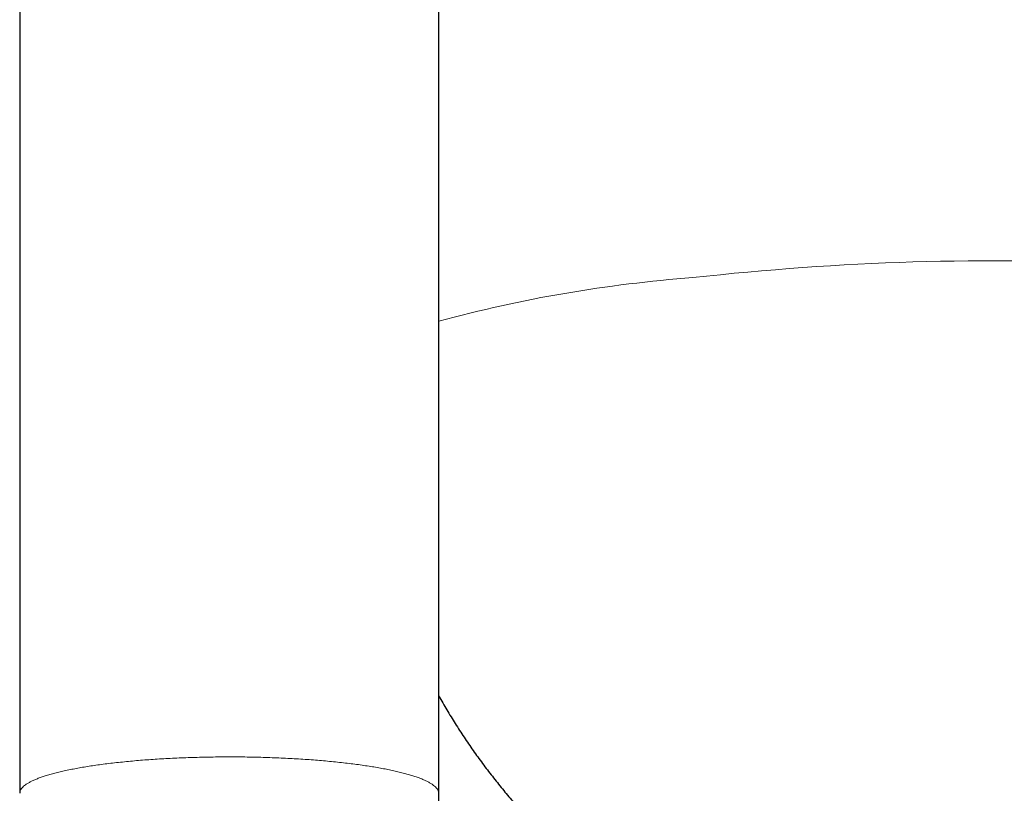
# Model space of a CAD drawing. Header units: millimetres. Extents: x 8 to 611, y 12 to 550.
# Tile 30 of 59: x 296 to 320, y 115 to 133. Entities that reach past the tile are written whole.
import ezdxf

# ---------------------------------------------------------------- set-up
doc = ezdxf.new("R2010")
doc.units = ezdxf.units.MM

msp = doc.modelspace()

# ---------------------------------------------------------------- linework, layer by layer
at = {"color": 7, "linetype": 'Continuous', "lineweight": 30}
for p, q in [((296.5, 212.66), (296.5, 115.039)), ((306.5, 115.039), (306.5, 206.212))]:
    msp.add_line(p, q, dxfattribs=at)
at = {"color": 7, "linetype": 'Continuous', "lineweight": 30, "flags": 128}
msp.add_lwpolyline([(306.5, 114.839), (306.5, 115.039)], dxfattribs=at)
at = {"color": 252, "linetype": 'Continuous', "lineweight": 0}
for centre, radius, start, end in [((319.828, 62.273), 65.473, 77.94723, 96.366), ((314.985, 95.005), 32.427, 94.2723, 105.1682)]:
    msp.add_arc(centre, radius, start, end, dxfattribs=at)
at = {"color": 7, "linetype": 'Continuous', "lineweight": 30}
msp.add_open_spline([(306.5, 117.364), (306.508, 117.35), (306.548, 117.279), (306.621, 117.153), (306.719, 116.988), (306.819, 116.824), (306.921, 116.661), (307.025, 116.5), (307.131, 116.339), (307.24, 116.18), (307.35, 116.023), (307.462, 115.866), (307.576, 115.711), (307.692, 115.558), (307.81, 115.406), (307.93, 115.255), (308.052, 115.106), (308.175, 114.958), (308.301, 114.812), (308.428, 114.667), (308.557, 114.524), (308.688, 114.382), (308.821, 114.242), (308.955, 114.104), (309.092, 113.968), (309.229, 113.833), (309.369, 113.699), (309.51, 113.568), (309.653, 113.438), (309.798, 113.31), (309.944, 113.184), (310.092, 113.06), (310.241, 112.937), (310.392, 112.817), (310.544, 112.698), (310.698, 112.581), (310.853, 112.466), (311.01, 112.353), (311.168, 112.242), (311.328, 112.132), (311.489, 112.025), (311.651, 111.92), (311.815, 111.817), (311.979, 111.716), (312.146, 111.617), (312.313, 111.52), (312.482, 111.425), (312.651, 111.332), (312.822, 111.241), (312.995, 111.153), (313.168, 111.066), (313.342, 110.982), (313.518, 110.9), (313.694, 110.82), (313.871, 110.742), (314.05, 110.667), (314.229, 110.594), (314.409, 110.523), (314.591, 110.454), (314.773, 110.387), (314.956, 110.323), (315.139, 110.261), (315.324, 110.202), (315.509, 110.144), (315.695, 110.089), (315.882, 110.037), (316.035, 109.995), (316.126, 109.972), (316.155, 109.965)], degree=3, knots=[0, 0, 0, 0, 0.004116, 0.019477, 0.034843, 0.050212, 0.065586, 0.080963, 0.096344, 0.111729, 0.127117, 0.142509, 0.157904, 0.173302, 0.188704, 0.204109, 0.219517, 0.234928, 0.250342, 0.265759, 0.281178, 0.296601, 0.312026, 0.327454, 0.342885, 0.358318, 0.373754, 0.389192, 0.404633, 0.420076, 0.435521, 0.450969, 0.466419, 0.481872, 0.497327, 0.512784, 0.528243, 0.543704, 0.559167, 0.574633, 0.5901, 0.60557, 0.621042, 0.636515, 0.651991, 0.667469, 0.682948, 0.69843, 0.713913, 0.729398, 0.744886, 0.760375, 0.775866, 0.791359, 0.806853, 0.82235, 0.837848, 0.853348, 0.86885, 0.884354, 0.89986, 0.915367, 0.930876, 0.946387, 0.9619, 0.977415, 0.992932, 1, 1, 1, 1], dxfattribs=at)
at = {"color": 252, "linetype": 'Continuous', "lineweight": 0}
for points, knots in [([(296.501, 115.039), (296.501, 115.045), (296.5, 115.064), (296.509, 115.095), (296.527, 115.132), (296.556, 115.17), (296.593, 115.207), (296.641, 115.245), (296.698, 115.282), (296.763, 115.318), (296.838, 115.353), (296.92, 115.388), (297.011, 115.422), (297.111, 115.456), (297.22, 115.488), (297.338, 115.521), (297.464, 115.552), (297.598, 115.582), (297.739, 115.611), (297.885, 115.639), (298.038, 115.666), (298.197, 115.691), (298.363, 115.716), (298.537, 115.739), (298.717, 115.761), (298.902, 115.781), (299.093, 115.8), (299.287, 115.818), (299.483, 115.834), (299.683, 115.848), (299.886, 115.861), (300.093, 115.872), (300.304, 115.882), (300.519, 115.891), (300.736, 115.897), (300.954, 115.902), (301.171, 115.906), (301.389, 115.907), (301.605, 115.907), (301.82, 115.906), (302.037, 115.903), (302.254, 115.898), (302.47, 115.891), (302.685, 115.883), (302.898, 115.873), (303.106, 115.862), (303.311, 115.849), (303.51, 115.834), (303.706, 115.819), (303.834, 115.807), (303.897, 115.801)], [0, 0, 0, 0, 0.010015, 0.030877, 0.051739, 0.07298, 0.094221, 0.115462, 0.136703, 0.157944, 0.178806, 0.199667, 0.220529, 0.241391, 0.262632, 0.283873, 0.305114, 0.326355, 0.347596, 0.368458, 0.38932, 0.410181, 0.431043, 0.452284, 0.473525, 0.494766, 0.516007, 0.537248, 0.55811, 0.578972, 0.599834, 0.620696, 0.641937, 0.663178, 0.684419, 0.70566, 0.726901, 0.747762, 0.768624, 0.789486, 0.810348, 0.831589, 0.85283, 0.874071, 0.895312, 0.916553, 0.937415, 0.958276, 0.979138, 1, 1, 1, 1]), ([(303.897, 115.801), (303.961, 115.795), (304.089, 115.782), (304.274, 115.762), (304.455, 115.74), (304.629, 115.717), (304.797, 115.692), (304.957, 115.667), (305.11, 115.64), (305.256, 115.613), (305.396, 115.584), (305.529, 115.554), (305.656, 115.522), (305.774, 115.49), (305.884, 115.457), (305.985, 115.423), (306.077, 115.389), (306.16, 115.355), (306.234, 115.319), (306.3, 115.283), (306.357, 115.247), (306.404, 115.209), (306.443, 115.172), (306.472, 115.134), (306.49, 115.096), (306.5, 115.064), (306.499, 115.046), (306.499, 115.039)], [0, 0, 0, 0, 0.0410798, 0.0821597, 0.1232395, 0.1643193, 0.2053992, 0.2457456, 0.286092, 0.3264383, 0.3667847, 0.4078646, 0.4489444, 0.4900242, 0.5311041, 0.5721839, 0.6125303, 0.6528767, 0.6932231, 0.7335694, 0.7746493, 0.8157291, 0.856809, 0.8978888, 0.9389686, 0.979315, 1, 1, 1, 1])]:
    msp.add_open_spline(points, degree=3, knots=knots, dxfattribs=at)

doc.saveas('drawing.dxf')
